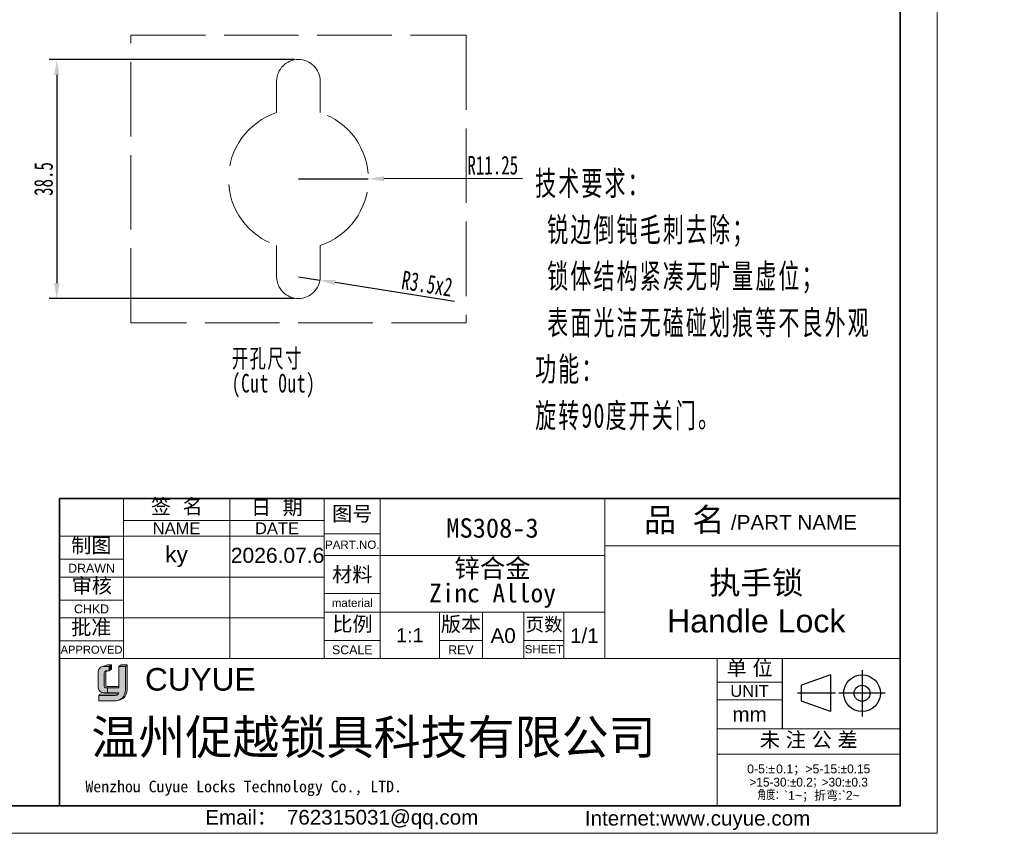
# Model space of a CAD drawing. Header units: millimetres. Extents: x 5799 to 6163, y 3672 to 3921.
# Tile 17 of 20: x 6004 to 6163, y 3672 to 3803. Entities that reach past the tile are written whole.
import ezdxf

# ---------------------------------------------------------------- set-up
doc = ezdxf.new("R2010")
doc.units = ezdxf.units.MM
doc.linetypes.add('ACAD_ISO02W100', pattern=[15, 12, -3])
for name, color, linetype, lineweight in [('0007', 7, 'Continuous', 5), ('实线层', 7, 'Continuous', 25), ('尺寸线层', 3, 'Continuous', 18), ('粗实线层', 7, 'Continuous', 35), ('细实线层', 3, 'Continuous', 18), ('虚线层', 6, 'ACAD_ISO02W100', 18)]:
    doc.layers.add(name, color=color, linetype=linetype, lineweight=lineweight)
doc.styles.add('ARIAL', font='arial.ttf')
doc.styles.get("Standard").update_dxf_attribs({"font": 'arial.ttf'})
doc.styles.add('TEXTSTYLE_2', font='arial.ttf')
doc.styles.add('TEXTSTYLE_3', font='arial.ttf')
doc.styles.add('TEXTSTYLE_4', font='arial.ttf')
doc.styles.add('标准', font='txt', dxfattribs={"width": 0.667})
doc.dimstyles.new('对齐', dxfattribs={"dimtxt": 3, "dimasz": 2.5, "dimexe": 1.25, "dimexo": 0.625, "dimtad": 1, "dimdsep": 46, "dimtxsty": '标准', "dimcen": 2.5, "dimclrd": 3, "dimclre": 3, "dimclrt": 3, "dimadec": 0, "dimazin": 0, "dimtm": 1e-09, "dimtfac": 0.7, "dimtmove": 0, "dimatfit": 3, "dimfxl": 1, "dimarcsym": 0})

# ---------------------------------------------------------------- blocks, each defined once
blk = doc.blocks.new('*D20')
at = {"layer": 'Defpoints', "color": 0, "transparency": 16777216}
for p in [(6048.905086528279, 3796.332168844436), (6010.020011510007, 3757.832168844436), (6048.905086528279, 3757.832168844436)]:
    blk.add_point(p, dxfattribs=at)
at = {"layer": '尺寸线层', "color": 3, "lineweight": -2, "transparency": 16777216}
for p, q in [((6048.280086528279, 3796.332168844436), (6008.770011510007, 3796.332168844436)), ((6010.020011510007, 3793.832168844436), (6010.020011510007, 3760.332168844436)), ((6048.280086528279, 3757.832168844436), (6008.770011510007, 3757.832168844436))]:
    blk.add_line(p, q, dxfattribs=at)
at = {"layer": '尺寸线层', "color": 3, "transparency": 16777216}
for points in [[(6009.60334484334, 3793.832168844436), (6010.436678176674, 3793.832168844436), (6010.020011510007, 3796.332168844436)], [(6009.60334484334, 3760.332168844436), (6010.436678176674, 3760.332168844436), (6010.020011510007, 3757.832168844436)]]:
    blk.add_solid(points, dxfattribs=at)
at = {"layer": '尺寸线层', "color": 3, "transparency": 16777216, "insert": (6007.895011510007, 3777.082168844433), "char_height": 3, "attachment_point": 5, "rotation": 90, "style": '标准'}
blk.add_mtext('38.5', dxfattribs=at)
blk = doc.blocks.new('*D21')
at = {"layer": 'Defpoints', "color": 0, "transparency": 16777216}
for p in [(6048.905086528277, 3777.082168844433), (6060.15505495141, 3777.108823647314)]:
    blk.add_point(p, dxfattribs=at)
at = {"layer": '尺寸线层', "color": 3, "lineweight": -2, "transparency": 16777216}
for p, q in [((6048.905086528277, 3777.082168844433), (6060.15505495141, 3777.108823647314)), ((6084.968823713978, 3777.167615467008), (6062.655047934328, 3777.114746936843))]:
    blk.add_line(p, q, dxfattribs=at)
at = {"layer": '尺寸线层', "color": 3, "transparency": 16777216}
blk.add_solid([(6062.654060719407, 3777.531412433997), (6062.656035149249, 3776.698081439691), (6060.15505495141, 3777.108823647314)], dxfattribs=at)
at = {"layer": '尺寸线层', "color": 3, "transparency": 16777216, "insert": (6080.180299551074, 3779.281275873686), "char_height": 3, "attachment_point": 5, "rotation": 0.13575192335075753, "style": '标准'}
blk.add_mtext('R11.25', dxfattribs=at)
blk = doc.blocks.new('*D22')
at = {"layer": 'Defpoints', "color": 0, "transparency": 16777216}
for p in [(6048.905086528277, 3761.332168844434), (6052.362386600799, 3760.78712186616)]:
    blk.add_point(p, dxfattribs=at)
at = {"layer": '尺寸线层', "color": 3, "lineweight": -2, "transparency": 16777216}
for p, q in [((6048.905086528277, 3761.332168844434), (6052.362386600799, 3760.78712186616)), ((6074.006439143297, 3757.374914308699), (6054.831886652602, 3760.397802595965))]:
    blk.add_line(p, q, dxfattribs=at)
at = {"layer": '尺寸线层', "color": 3, "transparency": 16777216}
blk.add_solid([(6054.896773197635, 3760.809385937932), (6054.767000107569, 3759.986219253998), (6052.362386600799, 3760.78712186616)], dxfattribs=at)
at = {"layer": '尺寸线层', "color": 3, "transparency": 16777216, "insert": (6069.612216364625, 3760.218913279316), "char_height": 3, "attachment_point": 5, "rotation": 351.0409966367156, "style": '标准'}
blk.add_mtext('R3.5x2', dxfattribs=at)

msp = doc.modelspace()

# ---------------------------------------------------------------- hatches: boundary and pattern name
at = {"layer": '实线层'}
h = msp.add_hatch(color=30, dxfattribs=at)
edge = h.paths.add_edge_path(flags=0)
edge.add_arc((6018.00238708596, 3697.562481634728), 0.3395014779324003, 103.89623382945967, 180.1196323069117, ccw=False)
edge.add_line((6017.920850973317, 3697.892046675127), (6018.451680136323, 3697.892046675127))
edge.add_line((6018.451680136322, 3697.892046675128), (6018.451680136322, 3698.61844242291))
edge.add_line((6018.451680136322, 3698.61844242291), (6017.384887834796, 3698.61844242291))
edge.add_arc((6017.719151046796, 3697.616566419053), 1.056166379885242, 108.4506221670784, 173.4013944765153)
edge.add_line((6016.669981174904, 3697.737933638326), (6016.669981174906, 3695.17268166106))
edge.add_arc((6017.573711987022, 3695.25687406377), 0.9076440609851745, 185.3223660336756, 272.7233690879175)
edge.add_line((6017.616837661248, 3694.350255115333), (6018.185575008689, 3694.350255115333))
edge.add_line((6018.18557500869, 3694.350255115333), (6018.185575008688, 3695.17268166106))
edge.add_line((6018.185575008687, 3695.172681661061), (6017.929548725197, 3695.172681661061))
edge.add_arc((6017.908200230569, 3695.417270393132), 0.2455186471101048, 177.6597996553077, 274.98831874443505, ccw=False)
edge.add_line((6017.66288634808, 3695.427295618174), (6017.662886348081, 3697.561772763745))
h = msp.add_hatch(color=254, dxfattribs=at)
h.paths.add_polyline_path([(6018.16077069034, 3698.834499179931), (6017.384887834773, 3698.61844242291), (6018.451680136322, 3698.61844242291), (6018.818575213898, 3698.834499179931)], flags=0)
h.paths.add_polyline_path([(6020.014273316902, 3698.61844242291), (6021.053561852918, 3698.61844242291), (6021.358998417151, 3698.834499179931), (6020.3973757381, 3698.834499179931)], flags=0)
msp.add_hatch(color=251, dxfattribs=at).paths.add_polyline_path([(6018.451680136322, 3697.892046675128), (6018.818575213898, 3698.170823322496), (6018.818575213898, 3698.834499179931), (6018.451680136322, 3698.61844242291)], flags=0)
h = msp.add_hatch(color=251, dxfattribs=at)
edge = h.paths.add_edge_path(flags=0)
edge.add_line((6021.358998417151, 3698.834499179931), (6021.053561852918, 3698.618442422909))
edge.add_line((6021.053561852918, 3698.61844242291), (6021.053561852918, 3694.809640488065))
edge.add_arc((6019.329722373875, 3694.74240471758), 1.725150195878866, -71.74154242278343, 2.2336036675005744, ccw=False)
edge.add_arc((6019.584379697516, 3694.856176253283), 1.775228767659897, 279.2658368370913, 358.4978790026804)
edge.add_line((6021.358998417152, 3694.809640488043), (6021.358998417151, 3698.834499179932))
h = msp.add_hatch(color=251, dxfattribs=at)
edge = h.paths.add_edge_path(flags=0)
edge.add_line((6017.907720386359, 3695.575004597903), (6017.907720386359, 3697.561772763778))
edge.add_arc((6018.247221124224, 3697.562481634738), 0.3395014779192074, 103.89623382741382, 180.1196323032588, ccw=False)
edge.add_line((6018.165685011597, 3697.892046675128), (6017.920850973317, 3697.892046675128))
edge.add_arc((6018.002387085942, 3697.562481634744), 0.3395014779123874, 103.8962338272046, 180.1196323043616)
edge.add_line((6017.662886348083, 3697.561772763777), (6017.66288634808, 3695.427295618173))
edge.add_arc((6017.908200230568, 3695.417270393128), 0.245518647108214, 177.6597996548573, 274.9883187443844)
edge.add_line((6017.929548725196, 3695.172681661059), (6020.014273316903, 3695.17268166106))
edge.add_line((6020.014273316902, 3695.172681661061), (6020.014273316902, 3695.379361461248))
edge.add_line((6020.014273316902, 3695.379361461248), (6018.064412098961, 3695.379361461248))
edge.add_arc((6018.100621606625, 3695.568931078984), 0.1929968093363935, 178.1966309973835, 259.1862447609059, ccw=False)
h = msp.add_hatch(color=251, dxfattribs=at)
edge = h.paths.add_edge_path(flags=0)
edge.add_line((6017.003304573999, 3694.154820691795), (6016.784777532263, 3693.914324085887))
edge.add_line((6016.784777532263, 3693.914324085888), (6019.495912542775, 3693.914324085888))
edge.add_arc((6019.396584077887, 3694.558588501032), 0.6518763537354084, 278.7644802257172, 323.8869948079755)
edge.add_line((6019.923206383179, 3694.174385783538), (6017.003304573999, 3694.154820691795))
at = {"layer": '尺寸线层'}
h = msp.add_hatch(color=179, dxfattribs=at)
edge = h.paths.add_edge_path(flags=0)
edge.add_line((6021.053561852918, 3698.61844242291), (6020.014273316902, 3698.61844242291))
edge.add_line((6020.014273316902, 3698.61844242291), (6020.014273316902, 3695.17268166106))
edge.add_line((6020.014273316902, 3695.172681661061), (6018.185575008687, 3695.172681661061))
edge.add_line((6018.185575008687, 3695.172681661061), (6018.185575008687, 3694.350255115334))
edge.add_line((6018.185575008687, 3694.350255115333), (6020.014273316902, 3694.350255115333))
edge.add_arc((6019.396584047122, 3694.558588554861), 0.6518764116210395, 278.7644821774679, 341.36184450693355, ccw=False)
edge.add_line((6019.495912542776, 3693.914324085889), (6016.784777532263, 3693.914324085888))
edge.add_line((6016.784777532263, 3693.914324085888), (6016.784777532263, 3693.081203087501))
edge.add_line((6016.784777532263, 3693.0812030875), (6019.554255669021, 3693.0812030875))
edge.add_arc((6019.584379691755, 3694.856175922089), 1.775228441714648, 269.0276957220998, 279.2658387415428)
edge.add_arc((6019.329722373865, 3694.742404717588), 1.725150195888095, 288.258457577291, 362.2336036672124)
edge.add_line((6021.053561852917, 3694.809640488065), (6021.053561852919, 3698.61844242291))

# ---------------------------------------------------------------- linework, layer by layer
at = {"color": 0, "linetype": 'Continuous'}
for p, q in [((6126.73679065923, 3699.875649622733), (6126.73679065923, 3688.566802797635)), ((6134.517527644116, 3697.243097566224), (6129.873795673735, 3695.561509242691)), ((6134.517527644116, 3697.243097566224), (6134.517527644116, 3691.323905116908)), ((6139.607467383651, 3698.004792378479), (6139.607467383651, 3690.562210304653)), ((6129.873795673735, 3693.005493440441), (6129.873795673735, 3695.561509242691)), ((6135.358575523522, 3694.283501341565), (6129.216458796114, 3694.283501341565)), ((6143.328758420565, 3694.283501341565), (6135.886176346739, 3694.283501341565)), ((6134.517527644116, 3691.323905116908), (6129.873795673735, 3693.005493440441))]:
    msp.add_line(p, q, dxfattribs=at)
for radius in [2.959596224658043, 1.278007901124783]:
    msp.add_circle((6139.607467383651, 3694.283501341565), radius, dxfattribs=at)
at = {"layer": '0007'}
for p, q in [((6017.384887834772, 3698.61844242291), (6018.16077069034, 3698.834499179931)), ((6017.384887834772, 3698.61844242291), (6018.451680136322, 3698.61844242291)), ((6018.16077069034, 3698.834499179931), (6018.818575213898, 3698.834499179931)), ((6018.451680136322, 3698.61844242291), (6018.818575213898, 3698.834499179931)), ((6018.451680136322, 3697.892046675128), (6018.451680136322, 3698.61844242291)), ((6018.818575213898, 3698.170823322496), (6018.818575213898, 3698.834499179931)), ((6020.014273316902, 3698.61844242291), (6020.3973757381, 3698.834499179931)), ((6020.014273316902, 3698.61844242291), (6021.053561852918, 3698.61844242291)), ((6020.014273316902, 3695.172681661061), (6020.014273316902, 3698.61844242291)), ((6020.3973757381, 3698.834499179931), (6021.358998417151, 3698.834499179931)), ((6021.053561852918, 3698.61844242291), (6021.358998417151, 3698.834499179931)), ((6021.053561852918, 3698.61844242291), (6021.053561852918, 3694.809640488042)), ((6021.358998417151, 3698.834499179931), (6021.358998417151, 3694.809640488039)), ((6016.669981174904, 3695.172681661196), (6016.669981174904, 3697.737933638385)), ((6017.66288634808, 3695.427295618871), (6017.66288634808, 3697.561772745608)), ((6017.907720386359, 3695.575004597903), (6017.907720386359, 3697.561772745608)), ((6017.920850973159, 3697.892046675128), (6018.451680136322, 3697.892046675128)), ((6018.451680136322, 3697.892046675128), (6018.818575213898, 3698.170823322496)), ((6017.929548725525, 3695.172681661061), (6020.014273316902, 3695.172681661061)), ((6018.064412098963, 3695.379361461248), (6020.014273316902, 3695.379361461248)), ((6018.185575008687, 3695.172681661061), (6018.185575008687, 3694.350255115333)), ((6016.784777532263, 3693.914324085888), (6017.003304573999, 3694.154820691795)), ((6016.784777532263, 3693.0812030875), (6016.784777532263, 3693.914324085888)), ((6016.784777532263, 3693.914324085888), (6019.49591254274, 3693.914324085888)), ((6017.003304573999, 3694.154820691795), (6019.923206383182, 3694.17438578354)), ((6017.616837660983, 3694.350255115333), (6020.014273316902, 3694.350255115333)), ((6016.784777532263, 3693.0812030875), (6019.554255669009, 3693.0812030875))]:
    msp.add_line(p, q, dxfattribs=at)
for centre, radius, start, end in [((6017.719151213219, 3697.616566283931), 1.056166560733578, 108.4506284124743, 173.4013882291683), ((6018.002387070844, 3697.562481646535), 0.3395014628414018, 103.8962318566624, 180.1196373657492), ((6018.247221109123, 3697.562481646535), 0.3395014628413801, 103.8962318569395, 180.1196373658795), ((6017.57371195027, 3695.25687402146), 0.9076440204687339, 185.3223635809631, 272.7233715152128), ((6017.908200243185, 3695.417270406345), 0.2455186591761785, 177.6598026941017, 274.9883156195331), ((6018.100621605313, 3695.568931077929), 0.1929968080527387, 178.1966306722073, 259.1862450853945), ((6019.396584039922, 3694.558588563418), 0.6518764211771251, 278.7644826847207, 341.3618439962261), ((6019.584379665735, 3694.856176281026), 1.775228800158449, 269.0276967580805, 358.4978781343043), ((6019.329722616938, 3694.742404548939), 1.725149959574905, 288.2424993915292, 2.233609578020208)]:
    msp.add_arc(centre, radius, start, end, dxfattribs=at)
at = {"layer": '粗实线层'}
msp.add_lwpolyline([(5820.050646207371, 3915.255058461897), (6145.743255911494, 3915.255058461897), (6145.743255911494, 3676.141677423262), (5820.050646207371, 3676.141677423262)], close=True, dxfattribs=at)
msp.add_lwpolyline([(6145.743070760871, 3725.638023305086), (6092.993842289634, 3725.638023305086), (6010.483220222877, 3725.637033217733), (6010.483220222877, 3676.11798604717)], dxfattribs=at)
at = {"layer": '细实线层'}
for p, q in [((6020.746711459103, 3725.637033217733), (6020.746711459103, 3699.883272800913)), ((6037.852530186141, 3725.637033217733), (6037.852530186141, 3699.883272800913)), ((6053.056817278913, 3725.658999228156), (6053.056817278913, 3699.883272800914)), ((6053.057702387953, 3725.637033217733), (6053.057702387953, 3699.883272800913)), ((6062.084888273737, 3725.637652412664), (6062.084888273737, 3699.883272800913)), ((6098.193842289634, 3725.638023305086), (6098.193842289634, 3699.883272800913)), ((6020.746711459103, 3722.120837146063), (6053.057702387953, 3722.120837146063)), ((6010.483220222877, 3719.554964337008), (6053.057702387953, 3719.554964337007)), ((6053.056817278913, 3719.957059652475), (6062.084888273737, 3719.957059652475)), ((6098.193842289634, 3718.03543720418), (6145.743070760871, 3718.03543720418)), ((6010.483220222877, 3715.848703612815), (6020.746711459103, 3715.848703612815)), ((6053.056817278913, 3716.440863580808), (6098.197172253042, 3716.440863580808)), ((6010.483220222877, 3712.997733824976), (6053.057702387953, 3712.997733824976)), ((6053.056817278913, 3710.358794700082), (6062.084888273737, 3710.358794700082)), ((6010.483220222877, 3709.291473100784), (6020.746711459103, 3709.291473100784)), ((6010.483220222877, 3706.440503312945), (6053.057702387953, 3706.440503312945)), ((6053.056817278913, 3707.31776025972), (6098.197172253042, 3707.31776025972)), ((6071.588120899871, 3707.31776025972), (6071.588120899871, 3699.883272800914)), ((6078.525480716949, 3707.31776025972), (6078.525480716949, 3699.883272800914)), ((6085.177743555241, 3707.31776025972), (6085.177743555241, 3699.883272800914)), ((6091.639941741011, 3707.31776025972), (6091.639941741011, 3699.883272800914)), ((6010.483220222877, 3702.734242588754), (6020.746711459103, 3702.734242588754)), ((6053.056817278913, 3702.756208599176), (6062.084888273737, 3702.756208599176)), ((6071.588120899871, 3702.756208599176), (6078.525480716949, 3702.756208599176)), ((6085.177743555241, 3702.756208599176), (6091.639941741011, 3702.756208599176)), ((6010.483220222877, 3699.883272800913), (6116.283142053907, 3699.883272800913)), ((6116.283142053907, 3699.883272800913), (6116.283142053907, 3676.220641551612)), ((6116.283234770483, 3699.875649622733), (6145.743255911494, 3699.875649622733)), ((6116.283234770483, 3699.875649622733), (6116.283234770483, 3676.117986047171)), ((6116.283234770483, 3696.074356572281), (6126.73679065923, 3696.074356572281)), ((6116.283234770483, 3693.223386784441), (6126.73679065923, 3693.223386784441)), ((6116.283234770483, 3688.566802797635), (6145.743255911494, 3688.566802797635)), ((6116.283234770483, 3684.480412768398), (6145.743255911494, 3684.480412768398))]:
    msp.add_line(p, q, dxfattribs=at)
msp.add_lwpolyline([(5798.875265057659, 3921.19457885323), (6151.682776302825, 3921.19457885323), (6151.682776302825, 3671.734722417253), (5798.875265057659, 3671.734722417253)], close=True, dxfattribs=at)
at = {"layer": '虚线层'}
for p, q in [((6045.405086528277, 3792.832168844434), (6045.405086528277, 3787.773871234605)), ((6045.405086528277, 3792.832168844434), (6045.405086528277, 3787.773871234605)), ((6052.405086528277, 3792.832168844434), (6052.405086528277, 3787.773871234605)), ((6045.405086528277, 3766.390466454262), (6045.405086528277, 3761.332168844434)), ((6052.405086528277, 3766.390466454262), (6052.405086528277, 3761.332168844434))]:
    msp.add_line(p, q, dxfattribs=at)
msp.add_lwpolyline([(6021.932523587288, 3800.234791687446), (6075.877649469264, 3800.234791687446), (6075.877649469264, 3753.929546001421), (6021.932523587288, 3753.929546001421)], close=True, dxfattribs=at)
for centre, radius, start, end in [((6048.905086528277, 3792.832168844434), 3.5, 0, 180), ((6048.905086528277, 3777.082168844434), 11.25, 108.1262039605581, 251.8737960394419), ((6048.905086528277, 3777.082168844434), 11.25, 288.1262039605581, 71.87379603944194), ((6048.905086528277, 3761.332168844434), 3.5, 180, 0)]:
    msp.add_arc(centre, radius, start, end, dxfattribs=at)

# ---------------------------------------------------------------- texts
at = {"color": 0, "linetype": 'Continuous', "attachment_point": 2, "line_spacing_factor": 0.8999999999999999}
for s, insert, char_height, width, style in [('签  名', (6029.33896054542, 3725.548451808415), 2.375808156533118, 10.44984368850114, 'TEXTSTYLE_2'), ('日  期', (6045.435183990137, 3725.425379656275), 2.375808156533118, 10.44984368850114, 'TEXTSTYLE_2'), ('图号', (6057.570852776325, 3724.385766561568), 2.375808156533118, 6.96037545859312, 'TEXTSTYLE_2'), ('{\\fSimSun|b0|i0|c0|p34;品 名}', (6110.996506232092, 3724.109104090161), 3.801293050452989, 13.92817531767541, 'TEXTSTYLE_2'), ('/PART NAME', (6128.649445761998, 3722.988769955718), 2.375808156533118, 20.23411333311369, 'TEXTSTYLE_3'), ('PART.NO.', (6057.570852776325, 3718.864187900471), 1.330452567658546, 8.759224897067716, 'TEXTSTYLE_3'), ('材料', (6057.570852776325, 3714.587733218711), 2.375808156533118, 6.96037545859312, 'TEXTSTYLE_2'), ('material', (6057.570852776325, 3709.503503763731), 1.330452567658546, 8.348713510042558, 'TEXTSTYLE_3'), ('比例', (6057.610358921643, 3706.619643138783), 2.375808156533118, 6.96037545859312, 'TEXTSTYLE_2'), ('版本', (6075.056800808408, 3706.604678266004), 2.375808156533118, 6.96037545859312, 'TEXTSTYLE_2'), ('页数', (6088.442946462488, 3706.470603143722), 2.185743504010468, 6.40354542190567, 'TEXTSTYLE_2'), ('A0', (6081.851612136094, 3704.751887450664), 2.375808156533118, 3.489468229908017, 'TEXTSTYLE_2'), ('1/1', (6094.918556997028, 3704.751887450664), 2.375808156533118, 5.234202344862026, 'TEXTSTYLE_2'), ('SCALE', (6057.570852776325, 3701.995949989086), 1.425484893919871, 6.518016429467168, 'TEXTSTYLE_3'), ('REV', (6075.056800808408, 3701.995949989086), 1.425484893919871, 3.092205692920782, 'TEXTSTYLE_4'), ('SHEET', (6088.408842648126, 3702.043466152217), 1.330452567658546, 5.497254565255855, 'TEXTSTYLE_4'), ('单 位', (6121.510012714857, 3699.523664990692), 2.375808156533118, 8.705109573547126, 'TEXTSTYLE_2'), ('UNIT', (6121.510012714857, 3695.599194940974), 1.900646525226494, 6.182400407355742, 'TEXTSTYLE_3'), ('mm', (6121.510012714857, 3692.082998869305), 2.375808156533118, 5.51116836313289, 'TEXTSTYLE_3'), ('未 注 公 差', (6131.029824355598, 3687.993081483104), 2.375808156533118, 19.15495326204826, 'TEXTSTYLE_2'), ('{\\C256;Email\\fSimSun|b0|i0|c0|p34;： \\farial|b0|i0|c0|p34;762315031@qq.com}', (6055.888059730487, 3675.506444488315), 2.371066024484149, 48.15710422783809, 'TEXTSTYLE_3'), ('{\\C256;Internet:www.cuyue.com}', (6113.137579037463, 3675.351322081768), 2.371066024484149, 70.28274565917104, 'TEXTSTYLE_3')]:
    msp.add_mtext(s, dxfattribs=dict(at, insert=insert, char_height=char_height, width=width, style=style))
at = {"color": 0, "lineweight": 13, "width": 60.18159002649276, "attachment_point": 5}
for s, insert, char_height in [('{\\fFangSong|b0|i0|c134|p34;\\C3;MS308-3}', (6080.139365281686, 3720.866066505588), 3.120000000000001), ('\\pxsm0.8;{\\fFangSong|b0|i0|c134|p34;\\C3;锌合金\\PZinc Alloy}', (6080.139365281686, 3711.974093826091), 3)]:
    msp.add_mtext(s, dxfattribs=dict(at, insert=insert, char_height=char_height))
at = {"linetype": 'Continuous', "attachment_point": 2, "line_spacing_factor": 0.8999999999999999}
for s, insert, char_height, width, style in [('NAME', (6029.299620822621, 3721.788224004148), 1.900646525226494, 7.652045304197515, 'TEXTSTYLE_3'), ('DATE', (6045.455116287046, 3721.788224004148), 1.900646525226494, 7.06560046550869, 'TEXTSTYLE_3'), ('制图', (6015.584753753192, 3719.282102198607), 2.375808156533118, 6.96037545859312, 'TEXTSTYLE_2'), ('DRAWN', (6015.614965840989, 3715.135961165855), 1.425484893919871, 7.508966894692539, 'TEXTSTYLE_3'), ('审核', (6015.668861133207, 3712.790312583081), 2.375808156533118, 6.96037545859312, 'TEXTSTYLE_2'), ('CHKD', (6015.614965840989, 3708.578730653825), 1.425484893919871, 5.633049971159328, 'TEXTSTYLE_3'), ('批准', (6015.572054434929, 3706.075429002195), 2.375808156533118, 6.96037545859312, 'TEXTSTYLE_2'), ('APPROVED', (6015.614965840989, 3701.950225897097), 1.282936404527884, 9.939180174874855, 'TEXTSTYLE_3')]:
    msp.add_mtext(s, dxfattribs=dict(at, insert=insert, char_height=char_height, width=width, style=style))
at = {"color": 0, "insert": (6122.58040720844, 3708.989812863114), "char_height": 3.698862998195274, "width": 84.61712270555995, "attachment_point": 5, "style": 'ARIAL'}
msp.add_mtext('{\\fFangSong|b0|i0|c134|p34;执手锁\\P}Handle Lock', dxfattribs=at)
at = {"color": 0, "insert": (6066.836504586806, 3703.630974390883), "char_height": 2.276223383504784, "width": 15.83872104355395, "attachment_point": 5}
msp.add_mtext('1:1', dxfattribs=at)
at = {"color": 7, "linetype": 'Continuous', "attachment_point": 1, "line_spacing_factor": 0.8999999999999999}
for s, insert, char_height, width, style in [('CUYUE', (6024.213835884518, 3698.349115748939), 3.640000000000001, 40.56145826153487, 'TEXTSTYLE_2'), ('{\\fsimsun|b0|i0|c134|p34;\\C0;Wenzhou Cuyue Locks Technology Co., LTD.}', (6014.623963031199, 3680.20948070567), 1.872, 78.1357005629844, 'TEXTSTYLE_3')]:
    msp.add_mtext(s, dxfattribs=dict(at, insert=insert, char_height=char_height, width=width, style=style))
at = {"color": 0, "linetype": 'Continuous', "lineweight": 13, "insert": (6131.013245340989, 3682.817347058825), "char_height": 1.42263961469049, "width": 28.91933917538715, "attachment_point": 2, "line_spacing_factor": 0.8999999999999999, "style": 'TEXTSTYLE_2'}
msp.add_mtext('0-5:{\\Fgdt,gbcbig.shx;`\\fsimsun|b0|i0|c0|p34;\\W0.16667; \\farial|b0|i0|c0|p34;\\W1;0.1\\fsimsun|b0|i0|c0|p34;；}>5-15:{\\Fgdt,gbcbig.shx;`0.15\\P>15-30:`0.2；>30:`0.3\\P角度：}`1~{\\fsimsun|b0|i0|c0|p34;；折弯}:`2~', dxfattribs=at)
at = {"layer": '尺寸线层', "attachment_point": 1, "line_spacing_factor": 1.150569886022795, "style": '标准'}
for s, insert, char_height, width in [('{\\H1.14286x;\\T1.1;技术要求：\\P 锐边倒钝毛刺去除；\\P 锁体结构紧凑无旷量虚位；\\P 表面光洁无磕碰划痕等不良外观\\H0.875x;\\P\\H1.14286x;功能：\\P旋转90度开关门。}', (6086.996270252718, 3778.353418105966), 3.4125, 110.9009301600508), ('\\pxsm0.8;{\\T1.1;开孔尺寸\\P(Cut Out)}', (6038.191766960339, 3749.705018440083), 3, 85.30840781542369)]:
    msp.add_mtext(s, dxfattribs=dict(at, insert=insert, char_height=char_height, width=width))
at = {"layer": '尺寸线层', "color": 6, "insert": (6015.58393351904, 3690.00096128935), "char_height": 5.54827, "width": 101.8546516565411, "attachment_point": 1}
msp.add_mtext('{\\fSimSun|b0|i0|c134|p2;\\C0;温州促越锁具科技有限公司}', dxfattribs=at)
at = {"layer": '细实线层', "insert": (6029.299620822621, 3716.276349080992), "char_height": 2.6, "attachment_point": 5}
msp.add_mtext_dynamic_manual_height_columns('ky', width=13.15832209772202, gutter_width=1, heights=[0], dxfattribs=at)
at = {"layer": '细实线层', "insert": (6038.025868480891, 3717.701587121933), "char_height": 2.42333, "attachment_point": 1}
msp.add_mtext('2026.07.6', dxfattribs=at)

# ---------------------------------------------------------------- dimensions: what is measured, and where the dimension line sits
at = {"layer": '尺寸线层'}
dim = msp.add_linear_dim(base=(6010.020011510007, 3757.832168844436), p1=(6048.905086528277, 3796.332168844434), p2=(6048.905086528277, 3757.832168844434), angle=90, dimstyle='对齐', dxfattribs=at)
dim.commit()
dim.dimension.update_dxf_attribs({"geometry": '*D20', "text_midpoint": (6007.895011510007, 3777.082168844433)})
dim = msp.add_radius_dim(center=(6048.905086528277, 3777.082168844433), mpoint=(6060.15505495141, 3777.108823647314), dimstyle='对齐', dxfattribs=at)
dim.commit()
dim.dimension.update_dxf_attribs({"geometry": '*D21', "text_midpoint": (6080.185334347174, 3777.156281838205), "dimtype": 164})
dim = msp.add_radius_dim(center=(6048.905086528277, 3761.332168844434), mpoint=(6052.362386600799, 3760.78712186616), text='<>x2', dimstyle='对齐', dxfattribs=at)
dim.commit()
dim.dimension.update_dxf_attribs({"geometry": '*D22', "text_midpoint": (6069.281294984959, 3758.119838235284), "dimtype": 164})

doc.saveas('drawing.dxf')
